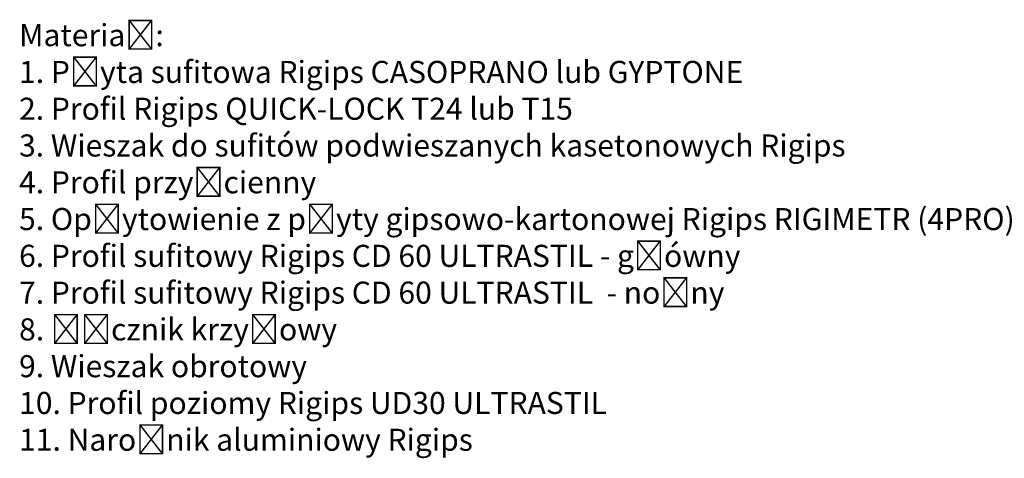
# Model space of a CAD drawing. Header units: millimetres. Extents: x 2264 to 5084, y 1145 to 2026.
# Tile 1 of 12: x 2293 to 2851, y 1145 to 1393. Entities that reach past the tile are written whole.
import ezdxf

# ---------------------------------------------------------------- set-up
doc = ezdxf.new("R2010")
doc.units = ezdxf.units.MM
doc.layers.add('_RIGIPS PROFIL', color=7, linetype='Continuous', lineweight=9)
doc.styles.get("Standard").update_dxf_attribs({"font": 'arial.ttf'})

msp = doc.modelspace()

# ---------------------------------------------------------------- texts
at = {"layer": '_RIGIPS PROFIL', "insert": (2292.18, 1390.637), "char_height": 12.5, "attachment_point": 1}
msp.add_mtext_dynamic_manual_height_columns('{\\fArial|b1|i0|c238|p34;Materiał:\\P}1. Płyta sufitowa Rigips CASOPRANO lub GYPTONE\\P2. Profil Rigips QUICK-LOCK T24 lub T15\\P3. Wieszak do sufitów podwieszanych kasetonowych Rigips\\P4. Profil przyścienny\\P5. Opłytowienie z płyty gipsowo-kartonowej Rigips RIGIMETR (4PRO)\\P6. Profil sufitowy Rigips CD 60 ULTRASTIL - główny\\P7. Profil sufitowy Rigips CD 60 ULTRASTIL  - nośny\\P8. Łącznik krzyżowy\\P9. Wieszak obrotowy\\P10. Profil poziomy Rigips UD30 ULTRASTIL\\P11. Narożnik aluminiowy Rigips', width=1306.57762, gutter_width=12.5, heights=[0], dxfattribs=at)

doc.saveas('drawing.dxf')
